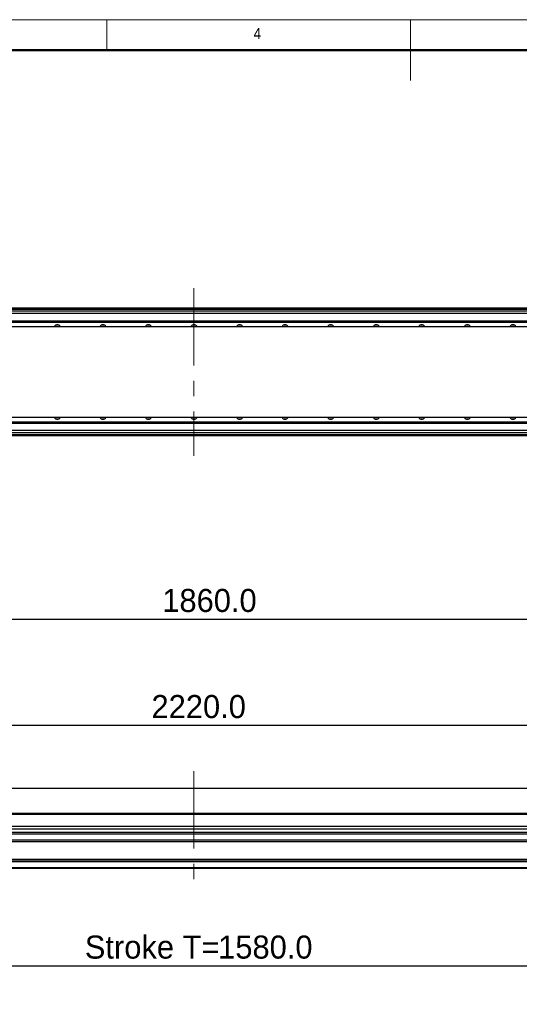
# Model space of a CAD drawing. Header units: millimetres. Extents: x 40 to 3320, y 40 to 2336.
# Tile 11 of 18: x 1165 to 1823, y 1038 to 2336. Entities that reach past the tile are written whole.
import ezdxf

# ---------------------------------------------------------------- set-up
doc = ezdxf.new("R2010")
doc.units = ezdxf.units.MM
doc.header["$LTSCALE"] = 8
doc.linetypes.add('CENTERX2', pattern=[20.32, 12.7, -2.54, 2.54, -2.54])
doc.layers.add('DIMNS', color=7, linetype='Continuous')
doc.styles.add('SLDTEXTSTYLE0', font='Gothic.ttf', dxfattribs={"width": 0.913})
doc.styles.add('SLDTEXTSTYLE7', font='txt')
doc.dimstyles.new('SLDDIMSTYLE1', dxfattribs={"dimtxt": 30.4, "dimasz": 16, "dimexe": 0, "dimexo": 0.0625, "dimgap": 7.6, "dimtad": 2, "dimdec": 1, "dimrnd": 1e-09, "dimzin": 4, "dimdsep": 46, "dimtxsty": 'SLDTEXTSTYLE7', "dimsah": 1, "dimcen": 0.09, "dimadec": 0, "dimazin": 1, "dimtfac": 1, "dimtdec": 1, "dimtofl": 0, "dimtmove": 0, "dimatfit": 3, "dimfxl": 0, "dimfrac": 2, "dimtolj": 1, "dimtzin": 12, "dimarcsym": 0})

# ---------------------------------------------------------------- blocks, each defined once
blk = doc.blocks.new('_D_13')
at = {"layer": 'DIMNS'}
for p, q in [((464.9, 1730.6), (464.9, 1537.9)), ((2324.9, 1730.6), (2324.9, 1537.9)), ((464.9, 1545.9), (2324.9, 1545.9))]:
    blk.add_line(p, q, dxfattribs=at)
for points in [[(464.9, 1545.9), (480.9, 1543.5), (480.9, 1548.3)], [(2324.9, 1545.9), (2308.9, 1548.3), (2308.9, 1543.5)]]:
    blk.add_solid(points, dxfattribs=at)
at = {"layer": 'DIMNS', "insert": (1353.1, 1585.8), "char_height": 30.4, "attachment_point": 1, "style": 'SLDTEXTSTYLE7'}
blk.add_mtext('1860.0', dxfattribs=at)
blk = doc.blocks.new('_D_21')
at = {"layer": 'DIMNS'}
for p, q in [((284.9, 1304.8), (284.9, 1414.2)), ((284.9, 1406.2), (2504.9, 1406.2)), ((2504.9, 1304.8), (2504.9, 1414.2))]:
    blk.add_line(p, q, dxfattribs=at)
for points in [[(284.9, 1406.2), (300.9, 1403.8), (300.9, 1408.6)], [(2504.9, 1406.2), (2488.9, 1408.6), (2488.9, 1403.8)]]:
    blk.add_solid(points, dxfattribs=at)
at = {"layer": 'DIMNS', "insert": (1338.9, 1446), "char_height": 30.4, "attachment_point": 1, "style": 'SLDTEXTSTYLE7'}
blk.add_mtext('2220.0', dxfattribs=at)
blk = doc.blocks.new('_D_26')
at = {"layer": 'DIMNS'}
for p, q in [((586.4, 1288), (586.4, 1081.2)), ((2166.4, 1284.5), (2166.4, 1081.2)), ((586.4, 1089.2), (2166.4, 1089.2))]:
    blk.add_line(p, q, dxfattribs=at)
for points in [[(586.4, 1089.2), (602.4, 1086.8), (602.4, 1091.6)], [(2166.4, 1089.2), (2150.4, 1091.6), (2150.4, 1086.8)]]:
    blk.add_solid(points, dxfattribs=at)
at = {"layer": 'DIMNS', "char_height": 30.4, "attachment_point": 1, "style": 'SLDTEXTSTYLE7'}
for s, insert in [('Stroke T=', (1251.1, 1129)), ('1580.0', (1426.7, 1129))]:
    blk.add_mtext(s, dxfattribs=dict(at, insert=insert))

msp = doc.modelspace()

# ---------------------------------------------------------------- linework, layer by layer
at = {"color": 7, "linetype": 'Continuous', "lineweight": 18}
for p, q in [((3320, 2336), (40, 2336)), ((1280, 2296), (1280, 2336)), ((1680, 2336), (1680, 2256)), ((80, 2296), (3280, 2296))]:
    msp.add_line(p, q, dxfattribs=at)
at = {"color": 7, "linetype": 'Continuous', "lineweight": 50}
msp.add_line((3280, 2296), (80, 2296), dxfattribs=at)
at = {"color": 7, "linetype": 'Continuous', "lineweight": 25}
for p, q in [((2228.8652183, 1955.7151297), (560.8652355, 1955.7151297)), ((560.8652355, 1955.5151337), (2228.8652183, 1955.5151337)), ((560.8652355, 1955.3151304), (2228.8652183, 1955.3151304)), ((2228.8652183, 1955.2151287), (560.8652355, 1955.2151287)), ((2228.8652183, 1954.2151341), (560.8652355, 1954.2151341)), ((2199.8652341, 1951.7199943), (589.8652197, 1951.7199943)), ((592.6615121, 1937.5180328), (2199.8652341, 1937.5180328)), ((592.6938178, 1937.8252351), (2199.8652341, 1937.8252351)), ((592.807603, 1938.9079312), (2199.8652341, 1938.9079312)), ((592.8399088, 1939.2151335), (2199.8652341, 1939.2151335)), ((317.865205, 1931.7151295), (2471.8652488, 1931.7151295)), ((2471.8652488, 1811.7151322), (317.865205, 1811.7151322)), ((589.8652197, 1805.9122288), (2197.0689417, 1805.9122288)), ((589.8652197, 1805.6050265), (2197.036636, 1805.6050265)), ((589.8652197, 1804.5223305), (2196.9228508, 1804.5223305)), ((589.8652197, 1804.2151281), (2196.890545, 1804.2151281)), ((2199.8652341, 1791.7102674), (589.8652197, 1791.7102674)), ((2194.3652155, 1787.7151319), (593.3652045, 1787.7151319)), ((2194.5652486, 1322.8522981), (593.3652045, 1322.8522981)), ((2194.3652155, 1322.6522947), (593.3652045, 1322.6522947)), ((2314.8652436, 1289.6523023), (474.8652102, 1289.6523023)), ((2199.8652341, 1289.653554), (604.8652054, 1289.653554)), ((2284.8652126, 1272.6491908), (504.8652412, 1272.6491908)), ((2492.8652765, 1264.9884516), (296.8651773, 1264.9884516)), ((2492.8652765, 1262.3903746), (296.8651773, 1262.3903746)), ((2284.8652126, 1269.2491928), (504.8652412, 1269.2491928)), ((2492.8652765, 1254.8848199), (296.8651773, 1254.8848199)), ((2492.8652765, 1252.2867465), (296.8651773, 1252.2867465)), ((2492.8652765, 1229.152298), (296.8651773, 1229.152298)), ((2492.8652765, 1227.1522976), (296.8651773, 1227.1522976)), ((2492.8652765, 1226.1522984), (296.8651773, 1226.1522984)), ((2492.8652765, 1218.152298), (296.8651773, 1218.152298)), ((2492.8652765, 1217.1522979), (296.8651773, 1217.1522979))]:
    msp.add_line(p, q, dxfattribs=at)
at = {"color": 8, "linetype": 'Continuous', "lineweight": 25}
for p, q in [((2199.8652341, 1948.7199956), (589.8652197, 1948.7199956)), ((2199.8652341, 1794.710266), (589.8652197, 1794.710266)), ((2194.3652155, 1788.715134), (593.3652045, 1788.715134)), ((2314.8652436, 1288.6523003), (474.8652102, 1288.6523003))]:
    msp.add_line(p, q, dxfattribs=at)
at = {"color": 7, "linetype": 'Continuous', "lineweight": 25, "flags": 128}
for points in [[(1213.2069142, 1931.7151295), (1213.8391705, 1932.034208), (1214.8652197, 1932.2151305)], [(1214.8652197, 1932.2151305), (1215.8912839, 1932.034208), (1216.5235402, 1931.7151295)], [(1273.2069166, 1931.7151295), (1273.8391654, 1932.034208), (1274.8652296, 1932.2151305)], [(1274.8652296, 1932.2151305), (1275.8912863, 1932.034208), (1276.5235351, 1931.7151295)], [(1333.2069153, 1931.7151295), (1333.8391678, 1932.034208), (1334.8652282, 1932.2151305)], [(1334.8652282, 1932.2151305), (1335.8912887, 1932.034208), (1336.5235375, 1931.7151295)], [(1393.2069156, 1931.7151295), (1393.8391665, 1932.034208), (1394.8652269, 1932.2151305)], [(1394.8652269, 1932.2151305), (1395.8912873, 1932.034208), (1396.5235382, 1931.7151295)], [(1453.2069163, 1931.7151295), (1453.8391651, 1932.034208), (1454.8652256, 1932.2151305)], [(1454.8652256, 1932.2151305), (1455.891286, 1932.034208), (1456.5235385, 1931.7151295)], [(1513.2069187, 1931.7151295), (1513.8391675, 1932.034208), (1514.8652242, 1932.2151305)], [(1514.8652242, 1932.2151305), (1515.8912884, 1932.034208), (1516.5235372, 1931.7151295)], [(1573.2069136, 1931.7151295), (1573.8391699, 1932.034208), (1574.8652341, 1932.2151305)], [(1574.8652341, 1932.2151305), (1575.8912833, 1932.034208), (1576.5235396, 1931.7151295)], [(1633.206916, 1931.7151295), (1633.8391723, 1932.034208), (1634.8652215, 1932.2151305)], [(1634.8652215, 1932.2151305), (1635.8912857, 1932.034208), (1636.523542, 1931.7151295)], [(1693.2069184, 1931.7151295), (1693.8391747, 1932.034208), (1694.8652388, 1932.2151305)], [(1694.8652388, 1932.2151305), (1695.8912732, 1932.034208), (1696.5235294, 1931.7151295)], [(1753.2069208, 1931.7151295), (1753.839177, 1932.034208), (1754.8652412, 1932.2151305)], [(1754.8652412, 1932.2151305), (1755.8912756, 1932.034208), (1756.5235318, 1931.7151295)], [(1813.2069232, 1931.7151295), (1813.8391794, 1932.034208), (1814.8652138, 1932.2151305)], [(1814.8652138, 1932.2151305), (1815.8912779, 1932.034208), (1816.5235342, 1931.7151295)], [(1214.8652197, 1811.2151311), (1213.8391705, 1811.3960536), (1213.2069142, 1811.7151322)], [(1216.5235402, 1811.7151322), (1215.8912839, 1811.3960536), (1214.8652197, 1811.2151311)], [(1274.8652296, 1811.2151311), (1273.8391654, 1811.3960536), (1273.2069166, 1811.7151322)], [(1276.5235351, 1811.7151322), (1275.8912863, 1811.3960536), (1274.8652296, 1811.2151311)], [(1334.8652282, 1811.2151311), (1333.8391678, 1811.3960536), (1333.2069153, 1811.7151322)], [(1336.5235375, 1811.7151322), (1335.8912887, 1811.3960536), (1334.8652282, 1811.2151311)], [(1394.8652269, 1811.2151311), (1393.8391665, 1811.3960536), (1393.2069156, 1811.7151322)], [(1396.5235382, 1811.7151322), (1395.8912873, 1811.3960536), (1394.8652269, 1811.2151311)], [(1454.8652256, 1811.2151311), (1453.8391651, 1811.3960536), (1453.2069163, 1811.7151322)], [(1456.5235385, 1811.7151322), (1455.891286, 1811.3960536), (1454.8652256, 1811.2151311)], [(1514.8652242, 1811.2151311), (1513.8391675, 1811.3960536), (1513.2069187, 1811.7151322)], [(1516.5235372, 1811.7151322), (1515.8912884, 1811.3960536), (1514.8652242, 1811.2151311)], [(1574.8652341, 1811.2151311), (1573.8391699, 1811.3960536), (1573.2069136, 1811.7151322)], [(1576.5235396, 1811.7151322), (1575.8912833, 1811.3960536), (1574.8652341, 1811.2151311)], [(1634.8652215, 1811.2151311), (1633.8391723, 1811.3960536), (1633.206916, 1811.7151322)], [(1636.523542, 1811.7151322), (1635.8912857, 1811.3960536), (1634.8652215, 1811.2151311)], [(1694.8652388, 1811.2151311), (1693.8391747, 1811.3960536), (1693.2069184, 1811.7151322)], [(1696.5235294, 1811.7151322), (1695.8912732, 1811.3960536), (1694.8652388, 1811.2151311)], [(1754.8652412, 1811.2151311), (1753.839177, 1811.3960536), (1753.2069208, 1811.7151322)], [(1756.5235318, 1811.7151322), (1755.8912756, 1811.3960536), (1754.8652412, 1811.2151311)], [(1814.8652138, 1811.2151311), (1813.8391794, 1811.3960536), (1813.2069232, 1811.7151322)], [(1816.5235342, 1811.7151322), (1815.8912779, 1811.3960536), (1814.8652138, 1811.2151311)]]:
    msp.add_lwpolyline(points, dxfattribs=at)
at = {"color": 7, "linetype": 'Continuous', "lineweight": 25}
for centre, start, end in [((1214.8652269, 1929.2151301), 90, 148.2431266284), ((1214.8652269, 1929.2151301), 31.7568733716, 90), ((1274.8652269, 1929.2151301), 90, 148.2431266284), ((1274.8652269, 1929.2151301), 31.7568733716, 90), ((1334.8652269, 1929.2151301), 90, 148.2431266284), ((1334.8652269, 1929.2151301), 31.7568733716, 90), ((1394.8652269, 1929.2151301), 90, 148.2431266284), ((1394.8652269, 1929.2151301), 31.7568733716, 90), ((1454.8652269, 1929.2151301), 90, 148.2431266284), ((1454.8652269, 1929.2151301), 31.7568733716, 90), ((1514.8652269, 1929.2151301), 90, 148.2431266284), ((1514.8652269, 1929.2151301), 31.7568733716, 90), ((1574.8652269, 1929.2151301), 90, 148.2431266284), ((1574.8652269, 1929.2151301), 31.7568733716, 90), ((1634.8652269, 1929.2151301), 90, 148.2431266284), ((1634.8652269, 1929.2151301), 31.7568733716, 90), ((1694.8652269, 1929.2151301), 90, 148.2431266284), ((1694.8652269, 1929.2151301), 31.7568733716, 90), ((1754.8652269, 1929.2151301), 90, 148.2431266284), ((1754.8652269, 1929.2151301), 31.7568733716, 90), ((1814.8652269, 1929.2151301), 90, 148.2431266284), ((1814.8652269, 1929.2151301), 31.7568733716, 90), ((1214.8652269, 1814.2151315), 211.756873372, 270), ((1214.8652269, 1814.2151315), 270, 328.243126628), ((1274.8652269, 1814.2151315), 211.756873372, 270), ((1274.8652269, 1814.2151315), 270, 328.243126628), ((1334.8652269, 1814.2151315), 211.756873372, 270), ((1334.8652269, 1814.2151315), 270, 328.243126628), ((1394.8652269, 1814.2151315), 211.756873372, 270), ((1394.8652269, 1814.2151315), 270, 328.243126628), ((1454.8652269, 1814.2151315), 211.756873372, 270), ((1454.8652269, 1814.2151315), 270, 328.243126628), ((1514.8652269, 1814.2151315), 211.756873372, 270), ((1514.8652269, 1814.2151315), 270, 328.243126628), ((1574.8652269, 1814.2151315), 211.756873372, 270), ((1574.8652269, 1814.2151315), 270, 328.243126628), ((1634.8652269, 1814.2151315), 211.756873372, 270), ((1634.8652269, 1814.2151315), 270, 328.243126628), ((1694.8652269, 1814.2151315), 211.756873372, 270), ((1694.8652269, 1814.2151315), 270, 328.243126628), ((1754.8652269, 1814.2151315), 211.756873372, 270), ((1754.8652269, 1814.2151315), 270, 328.243126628), ((1814.8652269, 1814.2151315), 211.756873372, 270), ((1814.8652269, 1814.2151315), 270, 328.243126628)]:
    msp.add_arc(centre, 4.75, start, end, dxfattribs=at)
at = {"layer": 'DIMNS', "linetype": 'CENTERX2', "lineweight": 18}
for p, q in [((1394.8652269, 1982.0151308), (1394.8652269, 1761.4151308)), ((1394.8652269, 1345.452298), (1394.8652269, 1196.7488585))]:
    msp.add_line(p, q, dxfattribs=at)

# ---------------------------------------------------------------- texts
at = {"color": 7, "linetype": 'Continuous', "lineweight": 0, "insert": (1473.3333333, 2325.1704848), "char_height": 14.8166667, "attachment_point": 1, "style": 'SLDTEXTSTYLE0'}
msp.add_mtext('4', dxfattribs=at)

# ---------------------------------------------------------------- dimensions: what is measured, and where the dimension line sits
at = {"layer": 'DIMNS'}
dim = msp.add_linear_dim(base=(2324.8652269, 1545.9151308), p1=(464.8652269, 1740.7151308), p2=(2324.8652269, 1740.7151308), dimstyle='SLDDIMSTYLE1', dxfattribs=at)
dim.commit()
dim.dimension.update_dxf_attribs({"geometry": '_D_13', "text_midpoint": (1412.489533, 1545.9151308), "dimtype": 160})
dim = msp.add_linear_dim(base=(2504.8652269, 1406.152298), p1=(284.8652269, 1294.652298), p2=(2504.8652269, 1294.652298), angle=0, dimstyle='SLDDIMSTYLE1', dxfattribs=at)
dim.commit()
dim.dimension.update_dxf_attribs({"geometry": '_D_21', "text_midpoint": (1398.3131874, 1406.152298), "dimtype": 160})
dim = msp.add_linear_dim(base=(2166.3652269, 1089.152298), p1=(586.3652269, 1298.152303), p2=(2166.3652269, 1294.652303), text='Stroke T=<>', dimstyle='SLDDIMSTYLE1', dxfattribs=at)
dim.commit()
dim.dimension.update_dxf_attribs({"geometry": '_D_26', "text_midpoint": (1398.3131874, 1089.152298), "dimtype": 160})

doc.saveas('drawing.dxf')
